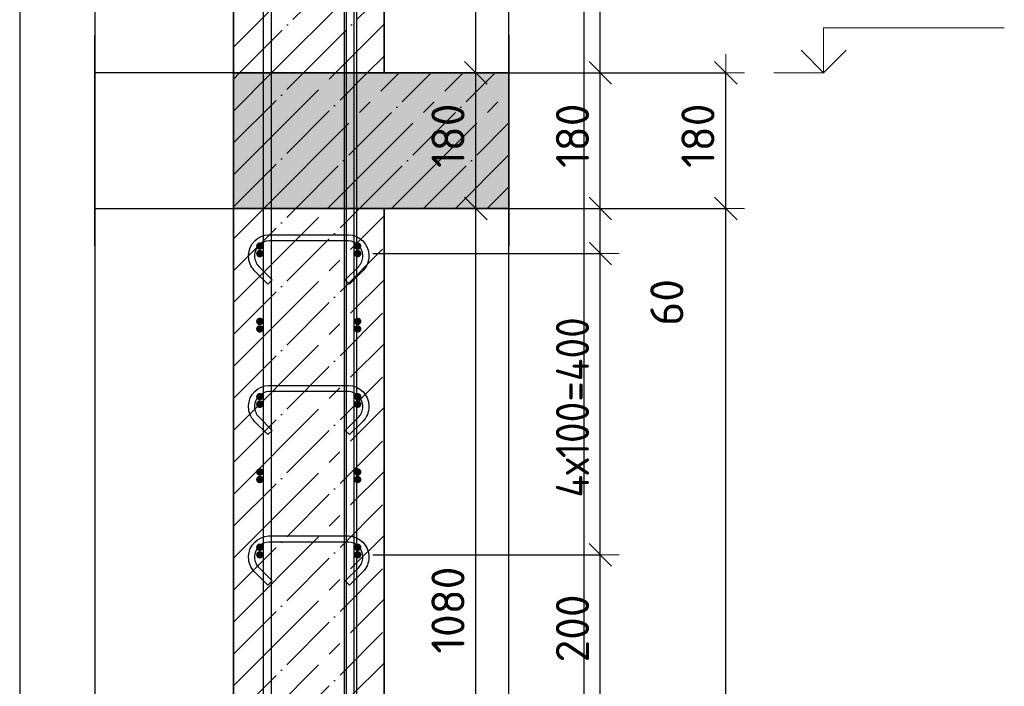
# Model space of a CAD drawing. Header units: millimetres. Extents: x 2792 to 69837, y -2757 to 29968.
# Tile 20 of 77: x 10061 to 11369, y 9278 to 10163. Entities that reach past the tile are written whole.
import ezdxf

# ---------------------------------------------------------------- set-up
doc = ezdxf.new("R2010")
doc.units = ezdxf.units.MM
doc.header["$PDMODE"] = 65
doc.linetypes.add('______11', pattern=[100, 80, -10, 0, -10])
doc.linetypes.add('______5', pattern=[220, 160, -20, 20, -20])
for name, color, linetype, lineweight in [('Standard', 7, 'Continuous', 25), ('Арм.стержн. Арматура края', 96, 'Continuous', 35), ('Арм.стержн. вертикальными 1', 22, 'Continuous', 35), ('Арм.стержн.горизонт. 1', 180, 'Continuous', 35), ('Высотная отметки_ общее', 7, 'Continuous', 13), ('Размерная линия_ общее', 7, 'Continuous', 13)]:
    doc.layers.add(name, color=color, linetype=linetype, lineweight=lineweight)
doc.layers.add('Арм.стержн. вертикальными 2', color=7, linetype='Continuous', lineweight=35, true_color=0x006e00)
doc.layers.add('Арм.стержн.Стяжки', color=7, linetype='Continuous', lineweight=35, true_color=0x501e0f)
doc.styles.add('ISOCPEUR', font='ISOCPEUR')
doc.dimstyles.new('DIMSTYLE_12', dxfattribs={"dimtxt": 44, "dimasz": 50, "dimexe": 0, "dimexo": 0, "dimgap": 22, "dimtad": 0, "dimdec": 0, "dimrnd": 5, "dimzin": 12, "dimdsep": 46, "dimtxsty": 'ISOCPEUR', "dimblk1": 'ALL_ML_STRICH', "dimblk2": 'ALL_ML_STRICH', "dimsah": 1, "dimcen": 0, "dimclrd": 7, "dimclre": 256, "dimclrt": 7, "dimadec": 0, "dimazin": 0, "dimtfac": 1, "dimtdec": 0, "dimtix": 1, "dimtmove": 2, "dimatfit": 3, "dimfxl": 0, "dimtvp": 1.2, "dimtzin": 0, "dimlwd": 0, "dimlwe": -3, "dimarcsym": 0})
doc.dimstyles.new('DIMSTYLE_3', dxfattribs={"dimtxt": 44, "dimasz": 50, "dimexe": 0, "dimexo": 0, "dimgap": 22, "dimtad": 2, "dimdec": 0, "dimrnd": 5, "dimzin": 12, "dimdsep": 46, "dimtxsty": 'ISOCPEUR', "dimblk1": 'ALL_ML_STRICH', "dimblk2": 'ALL_ML_STRICH', "dimsah": 1, "dimcen": 0, "dimclrd": 7, "dimclre": 256, "dimclrt": 7, "dimadec": 0, "dimazin": 0, "dimtfac": 1, "dimtdec": 0, "dimtix": 1, "dimtmove": 2, "dimatfit": 3, "dimfxl": 0, "dimtzin": 0, "dimlwd": 0, "dimlwe": -3, "dimarcsym": 0})

# ---------------------------------------------------------------- blocks, each defined once
blk = doc.blocks.new('ALL_ML_STRICH')
at = {"color": 0, "linetype": 'ByBlock', "lineweight": -2}
for p, q in [((-0.3, -0.3), (0.3, 0.3)), ((0, -0.5), (0, 0.5)), ((-1, 0), (0.5, 0))]:
    blk.add_line(p, q, dxfattribs=at)
blk = doc.blocks.new('*D79')
at = {"layer": 'DEFPOINTS', "color": 7, "linetype": 'Continuous', "lineweight": 13, "transparency": 33554687}
for p in [(10544.7, 9912.6), (10492.2, 8832.6), (10666.7, 8832.6)]:
    blk.add_point(p, dxfattribs=at)
at = {"layer": 'Размерная линия_ общее', "color": 253, "linetype": 'Continuous', "lineweight": -2, "true_color": 0xa0a0a0, "transparency": 33554687}
for p, q in [((10564.7, 9912.6), (10666.7, 9912.6)), ((10512.2, 8832.6), (10666.7, 8832.6))]:
    blk.add_line(p, q, dxfattribs=at)
at = {"layer": 'Размерная линия_ общее', "color": 7, "linetype": 'Continuous', "lineweight": -2, "transparency": 33554687}
blk.add_line((10666.7, 8832.6), (10666.7, 9912.6), dxfattribs=at)
at = {"layer": 'Размерная линия_ общее', "color": 7, "linetype": 'Continuous', "lineweight": 13, "transparency": 33554687, "xscale": 50, "yscale": 50, "zscale": 50}
for p, rotation in [((10666.7, 9912.6), 90), ((10666.7, 8832.6), 270)]:
    blk.add_blockref('ALL_ML_STRICH', p, dxfattribs=dict(at, rotation=rotation))
at = {"layer": 'Размерная линия_ общее', "color": 7, "linetype": 'Continuous', "lineweight": 13, "transparency": 33554687, "insert": (10629.7, 9379.2), "char_height": 44, "width": 176, "attachment_point": 5, "rotation": 90, "style": 'ISOCPEUR'}
blk.add_mtext('\\A1;{1080}', dxfattribs=at)
blk = doc.blocks.new('*D80')
at = {"layer": 'DEFPOINTS', "color": 7, "linetype": 'Continuous', "lineweight": 13, "transparency": 33554687}
for p in [(10544.7, 10092.6), (10544.7, 9912.6), (10666.7, 9912.6)]:
    blk.add_point(p, dxfattribs=at)
at = {"layer": 'Размерная линия_ общее', "color": 253, "linetype": 'Continuous', "lineweight": -2, "true_color": 0xa0a0a0, "transparency": 33554687}
for p, q in [((10564.7, 10092.6), (10666.7, 10092.6)), ((10564.7, 9912.6), (10666.7, 9912.6))]:
    blk.add_line(p, q, dxfattribs=at)
at = {"layer": 'Размерная линия_ общее', "color": 7, "linetype": 'Continuous', "lineweight": -2, "transparency": 33554687}
blk.add_line((10666.7, 9912.6), (10666.7, 10092.6), dxfattribs=at)
at = {"layer": 'Размерная линия_ общее', "color": 7, "linetype": 'Continuous', "lineweight": 13, "transparency": 33554687, "xscale": 50, "yscale": 50, "zscale": 50}
for p, rotation in [((10666.7, 10092.6), 90), ((10666.7, 9912.6), 270)]:
    blk.add_blockref('ALL_ML_STRICH', p, dxfattribs=dict(at, rotation=rotation))
at = {"layer": 'Размерная линия_ общее', "color": 7, "linetype": 'Continuous', "lineweight": 13, "transparency": 33554687, "insert": (10629.7, 10009.2), "char_height": 44, "width": 132, "attachment_point": 5, "rotation": 90, "style": 'ISOCPEUR'}
blk.add_mtext('\\A1;{180}', dxfattribs=at)
blk = doc.blocks.new('*D81')
at = {"layer": 'DEFPOINTS', "color": 7, "linetype": 'Continuous', "lineweight": 13, "transparency": 33554687}
for p in [(10508.2, 11172.6), (10544.7, 10092.6), (10666.7, 10092.6)]:
    blk.add_point(p, dxfattribs=at)
at = {"layer": 'Размерная линия_ общее', "color": 253, "linetype": 'Continuous', "lineweight": -2, "true_color": 0xa0a0a0, "transparency": 33554687}
for p, q in [((10528.2, 11172.6), (10666.7, 11172.6)), ((10564.7, 10092.6), (10666.7, 10092.6))]:
    blk.add_line(p, q, dxfattribs=at)
at = {"layer": 'Размерная линия_ общее', "color": 7, "linetype": 'Continuous', "lineweight": -2, "transparency": 33554687}
blk.add_line((10666.7, 10092.6), (10666.7, 11172.6), dxfattribs=at)
at = {"layer": 'Размерная линия_ общее', "color": 7, "linetype": 'Continuous', "lineweight": 13, "transparency": 33554687, "xscale": 50, "yscale": 50, "zscale": 50}
for p, rotation in [((10666.7, 11172.6), 90), ((10666.7, 10092.6), 270)]:
    blk.add_blockref('ALL_ML_STRICH', p, dxfattribs=dict(at, rotation=rotation))
at = {"layer": 'Размерная линия_ общее', "color": 7, "linetype": 'Continuous', "lineweight": 13, "transparency": 33554687, "insert": (10629.7, 10639.2), "char_height": 44, "width": 176, "attachment_point": 5, "rotation": 90, "style": 'ISOCPEUR'}
blk.add_mtext('\\A1;{1080}', dxfattribs=at)
blk = doc.blocks.new('COMPLEX_ELEVATIONDIM_3')
at = {"layer": 'Высотная отметки_ общее', "color": 7, "linetype": 'Continuous', "lineweight": 13, "transparency": 33554687}
for p, q in [((11128.8, 10092.6), (11128.8, 10152.6)), ((11128.8, 10152.6), (11368.8, 10152.6)), ((11128.8, 10092.6), (11098.8, 10122.6)), ((11128.8, 10092.6), (11158.8, 10122.6)), ((11128.8, 10092.6), (11128.8, 10092.6)), ((11128.8, 10092.6), (11128.8, 10092.6)), ((11128.8, 10092.6), (11128.8, 10092.6)), ((11128.8, 10092.6), (11128.8, 10092.6))]:
    blk.add_line(p, q, dxfattribs=at)
blk.add_lwpolyline([(11128.8, 10092.6), (11123.2, 10092.6), (11123.2, 10092.6), (11062.7, 10092.6)], dxfattribs=at)
blk = doc.blocks.new('*D91')
at = {"layer": 'DEFPOINTS', "color": 7, "linetype": 'Continuous', "lineweight": 13, "transparency": 33554687}
for p in [(10640.9, 9912.6), (10669.5, 6792.6), (10998.8, 6792.6)]:
    blk.add_point(p, dxfattribs=at)
at = {"layer": 'Размерная линия_ общее', "color": 253, "linetype": 'Continuous', "lineweight": -2, "true_color": 0xa0a0a0, "transparency": 33554687}
for p, q in [((10660.9, 9912.6), (10998.8, 9912.6)), ((10689.5, 6792.6), (10998.8, 6792.6))]:
    blk.add_line(p, q, dxfattribs=at)
at = {"layer": 'Размерная линия_ общее', "color": 7, "linetype": 'Continuous', "lineweight": -2, "transparency": 33554687}
blk.add_line((10998.8, 6792.6), (10998.8, 9912.6), dxfattribs=at)
at = {"layer": 'Размерная линия_ общее', "color": 7, "linetype": 'Continuous', "lineweight": 13, "transparency": 33554687, "xscale": 50, "yscale": 50, "zscale": 50}
for p, rotation in [((10998.8, 9912.6), 90), ((10998.8, 6792.6), 270)]:
    blk.add_blockref('ALL_ML_STRICH', p, dxfattribs=dict(at, rotation=rotation))
at = {"layer": 'Размерная линия_ общее', "color": 7, "linetype": 'Continuous', "lineweight": 13, "transparency": 33554687, "insert": (10961.8, 8359.2), "char_height": 44, "width": 176, "attachment_point": 5, "rotation": 90, "style": 'ISOCPEUR'}
blk.add_mtext('\\A1;{3120}', dxfattribs=at)
blk = doc.blocks.new('*D92')
at = {"layer": 'DEFPOINTS', "color": 7, "linetype": 'Continuous', "lineweight": 13, "transparency": 33554687}
for p in [(10645, 10092.6), (10640.9, 9912.6), (10998.8, 9912.6)]:
    blk.add_point(p, dxfattribs=at)
at = {"layer": 'Размерная линия_ общее', "color": 253, "linetype": 'Continuous', "lineweight": -2, "true_color": 0xa0a0a0, "transparency": 33554687}
for p, q in [((10665, 10092.6), (10998.8, 10092.6)), ((10660.9, 9912.6), (10998.8, 9912.6))]:
    blk.add_line(p, q, dxfattribs=at)
at = {"layer": 'Размерная линия_ общее', "color": 7, "linetype": 'Continuous', "lineweight": -2, "transparency": 33554687}
blk.add_line((10998.8, 9912.6), (10998.8, 10092.6), dxfattribs=at)
at = {"layer": 'Размерная линия_ общее', "color": 7, "linetype": 'Continuous', "lineweight": 13, "transparency": 33554687, "xscale": 50, "yscale": 50, "zscale": 50}
for p, rotation in [((10998.8, 10092.6), 90), ((10998.8, 9912.6), 270)]:
    blk.add_blockref('ALL_ML_STRICH', p, dxfattribs=dict(at, rotation=rotation))
at = {"layer": 'Размерная линия_ общее', "color": 7, "linetype": 'Continuous', "lineweight": 13, "transparency": 33554687, "insert": (10961.8, 10009.2), "char_height": 44, "width": 132, "attachment_point": 5, "rotation": 90, "style": 'ISOCPEUR'}
blk.add_mtext('\\A1;{180}', dxfattribs=at)
blk = doc.blocks.new('*D95')
at = {"layer": 'DEFPOINTS', "color": 7, "linetype": 'Continuous', "lineweight": 13, "transparency": 33554687}
for p in [(10509.7, 9452.6), (10509.7, 9252.6), (10832.1, 9252.6)]:
    blk.add_point(p, dxfattribs=at)
at = {"layer": 'Размерная линия_ общее', "color": 253, "linetype": 'Continuous', "lineweight": -2, "true_color": 0xa0a0a0, "transparency": 33554687}
for p, q in [((10529.7, 9452.6), (10832.1, 9452.6)), ((10529.7, 9252.6), (10832.1, 9252.6))]:
    blk.add_line(p, q, dxfattribs=at)
at = {"layer": 'Размерная линия_ общее', "color": 7, "linetype": 'Continuous', "lineweight": -2, "transparency": 33554687}
blk.add_line((10832.1, 9252.6), (10832.1, 9452.6), dxfattribs=at)
at = {"layer": 'Размерная линия_ общее', "color": 7, "linetype": 'Continuous', "lineweight": 13, "transparency": 33554687, "xscale": 50, "yscale": 50, "zscale": 50}
for p, rotation in [((10832.1, 9452.6), 90), ((10832.1, 9252.6), 270)]:
    blk.add_blockref('ALL_ML_STRICH', p, dxfattribs=dict(at, rotation=rotation))
at = {"layer": 'Размерная линия_ общее', "color": 7, "linetype": 'Continuous', "lineweight": 13, "transparency": 33554687, "insert": (10795.1, 9354.8), "char_height": 44, "width": 132, "attachment_point": 5, "rotation": 90, "style": 'ISOCPEUR'}
blk.add_mtext('\\A1;{200}', dxfattribs=at)
blk = doc.blocks.new('*D96')
at = {"layer": 'DEFPOINTS', "color": 7, "linetype": 'Continuous', "lineweight": 13, "transparency": 33554687}
for p in [(10509.7, 9852.6), (10509.7, 9452.6), (10832.1, 9452.6)]:
    blk.add_point(p, dxfattribs=at)
at = {"layer": 'Размерная линия_ общее', "color": 253, "linetype": 'Continuous', "lineweight": -2, "true_color": 0xa0a0a0, "transparency": 33554687}
for p, q in [((10529.7, 9852.6), (10832.1, 9852.6)), ((10529.7, 9452.6), (10832.1, 9452.6))]:
    blk.add_line(p, q, dxfattribs=at)
at = {"layer": 'Размерная линия_ общее', "color": 7, "linetype": 'Continuous', "lineweight": -2, "transparency": 33554687}
blk.add_line((10832.1, 9452.6), (10832.1, 9852.6), dxfattribs=at)
at = {"layer": 'Размерная линия_ общее', "color": 7, "linetype": 'Continuous', "lineweight": 13, "transparency": 33554687, "xscale": 50, "yscale": 50, "zscale": 50}
for p, rotation in [((10832.1, 9852.6), 90), ((10832.1, 9452.6), 270)]:
    blk.add_blockref('ALL_ML_STRICH', p, dxfattribs=dict(at, rotation=rotation))
at = {"layer": 'Размерная линия_ общее', "color": 7, "linetype": 'Continuous', "lineweight": 13, "transparency": 33554687, "insert": (10773.1, 9528.6), "char_height": 44, "width": 2.2, "attachment_point": 1, "rotation": 90, "line_spacing_factor": 0.60241, "style": 'ISOCPEUR'}
blk.add_mtext('\\W0.91;4х100=400', dxfattribs=at)
blk = doc.blocks.new('*D97')
at = {"layer": 'DEFPOINTS', "color": 7, "linetype": 'Continuous', "lineweight": 13, "transparency": 33554687}
for p in [(10544.7, 9912.6), (10509.7, 9852.6), (10832.1, 9852.6)]:
    blk.add_point(p, dxfattribs=at)
at = {"layer": 'Размерная линия_ общее', "color": 253, "linetype": 'Continuous', "lineweight": -2, "true_color": 0xa0a0a0, "transparency": 33554687}
for p, q in [((10564.7, 9912.6), (10832.1, 9912.6)), ((10529.7, 9852.6), (10832.1, 9852.6))]:
    blk.add_line(p, q, dxfattribs=at)
at = {"layer": 'Размерная линия_ общее', "color": 7, "linetype": 'Continuous', "lineweight": -2, "transparency": 33554687}
blk.add_line((10832.1, 9852.6), (10832.1, 9912.6), dxfattribs=at)
at = {"layer": 'Размерная линия_ общее', "color": 7, "linetype": 'Continuous', "lineweight": 13, "transparency": 33554687, "xscale": 50, "yscale": 50, "zscale": 50}
for p, rotation in [((10832.1, 9912.6), 90), ((10832.1, 9852.6), 270)]:
    blk.add_blockref('ALL_ML_STRICH', p, dxfattribs=dict(at, rotation=rotation))
at = {"layer": 'Размерная линия_ общее', "color": 7, "linetype": 'Continuous', "lineweight": 13, "transparency": 33554687, "insert": (10920.5, 9787.9), "char_height": 44, "width": 88, "attachment_point": 5, "rotation": 90, "style": 'ISOCPEUR'}
blk.add_mtext('\\A1;{60}', dxfattribs=at)
blk = doc.blocks.new('*D98')
at = {"layer": 'DEFPOINTS', "color": 7, "linetype": 'Continuous', "lineweight": 13, "transparency": 33554687}
for p in [(10544.7, 10092.6), (10544.7, 9912.6), (10832.1, 9912.6)]:
    blk.add_point(p, dxfattribs=at)
at = {"layer": 'Размерная линия_ общее', "color": 253, "linetype": 'Continuous', "lineweight": -2, "true_color": 0xa0a0a0, "transparency": 33554687}
for p, q in [((10564.7, 10092.6), (10832.1, 10092.6)), ((10564.7, 9912.6), (10832.1, 9912.6))]:
    blk.add_line(p, q, dxfattribs=at)
at = {"layer": 'Размерная линия_ общее', "color": 7, "linetype": 'Continuous', "lineweight": -2, "transparency": 33554687}
blk.add_line((10832.1, 9912.6), (10832.1, 10092.6), dxfattribs=at)
at = {"layer": 'Размерная линия_ общее', "color": 7, "linetype": 'Continuous', "lineweight": 13, "transparency": 33554687, "xscale": 50, "yscale": 50, "zscale": 50}
for p, rotation in [((10832.1, 10092.6), 90), ((10832.1, 9912.6), 270)]:
    blk.add_blockref('ALL_ML_STRICH', p, dxfattribs=dict(at, rotation=rotation))
at = {"layer": 'Размерная линия_ общее', "color": 7, "linetype": 'Continuous', "lineweight": 13, "transparency": 33554687, "insert": (10795.1, 10009.2), "char_height": 44, "width": 132, "attachment_point": 5, "rotation": 90, "style": 'ISOCPEUR'}
blk.add_mtext('\\A1;{180}', dxfattribs=at)
blk = doc.blocks.new('*D99')
at = {"layer": 'DEFPOINTS', "color": 7, "linetype": 'Continuous', "lineweight": 13, "transparency": 33554687}
for p in [(10504.7, 10922.6), (10544.7, 10092.6), (10832.1, 10092.6)]:
    blk.add_point(p, dxfattribs=at)
at = {"layer": 'Размерная линия_ общее', "color": 253, "linetype": 'Continuous', "lineweight": -2, "true_color": 0xa0a0a0, "transparency": 33554687}
for p, q in [((10524.7, 10922.6), (10832.1, 10922.6)), ((10564.7, 10092.6), (10832.1, 10092.6))]:
    blk.add_line(p, q, dxfattribs=at)
at = {"layer": 'Размерная линия_ общее', "color": 7, "linetype": 'Continuous', "lineweight": -2, "transparency": 33554687}
blk.add_line((10832.1, 10092.6), (10832.1, 10922.6), dxfattribs=at)
at = {"layer": 'Размерная линия_ общее', "color": 7, "linetype": 'Continuous', "lineweight": 13, "transparency": 33554687, "xscale": 50, "yscale": 50, "zscale": 50}
for p, rotation in [((10832.1, 10922.6), 90), ((10832.1, 10092.6), 270)]:
    blk.add_blockref('ALL_ML_STRICH', p, dxfattribs=dict(at, rotation=rotation))
at = {"layer": 'Размерная линия_ общее', "color": 7, "linetype": 'Continuous', "lineweight": 13, "transparency": 33554687, "insert": (10795.1, 10509.8), "char_height": 44, "width": 132, "attachment_point": 5, "rotation": 90, "style": 'ISOCPEUR'}
blk.add_mtext('\\A1;{830}', dxfattribs=at)

msp = doc.modelspace()

# ---------------------------------------------------------------- hatches: boundary and pattern name
at = {"layer": 'Standard', "linetype": 'Continuous', "lineweight": -3, "transparency": 33554687}
msp.add_hatch(color=7, dxfattribs=at).paths.add_polyline_path([(10344.7, 10092.6), (10344.7, 9912.6), (10710.7, 9912.6), (10710.7, 10092.6)])
at = {"layer": 'Арм.стержн. Арматура края', "linetype": 'Continuous', "lineweight": 50, "transparency": 33554687}
for points in [[(10384.7, 9862.6), (10384.3, 9864.5), (10383.2, 9866.1), (10381.6, 9867.2), (10379.7, 9867.6), (10377.8, 9867.2), (10376.1, 9866.1), (10375.1, 9864.5), (10374.7, 9862.6), (10375.1, 9860.7), (10376.1, 9859.1), (10377.8, 9858), (10379.7, 9857.6), (10381.6, 9858), (10383.2, 9859.1), (10384.3, 9860.7)], [(10514.7, 9862.6), (10514.3, 9864.5), (10513.2, 9866.1), (10511.6, 9867.2), (10509.7, 9867.6), (10507.8, 9867.2), (10506.1, 9866.1), (10505.1, 9864.5), (10504.7, 9862.6), (10505.1, 9860.7), (10506.1, 9859.1), (10507.8, 9858), (10509.7, 9857.6), (10511.6, 9858), (10513.2, 9859.1), (10514.3, 9860.7)], [(10384.7, 9762.6), (10384.3, 9764.5), (10383.2, 9766.1), (10381.6, 9767.2), (10379.7, 9767.6), (10377.8, 9767.2), (10376.1, 9766.1), (10375.1, 9764.5), (10374.7, 9762.6), (10375.1, 9760.7), (10376.1, 9759.1), (10377.8, 9758), (10379.7, 9757.6), (10381.6, 9758), (10383.2, 9759.1), (10384.3, 9760.7)], [(10514.7, 9762.6), (10514.3, 9764.5), (10513.2, 9766.1), (10511.6, 9767.2), (10509.7, 9767.6), (10507.8, 9767.2), (10506.1, 9766.1), (10505.1, 9764.5), (10504.7, 9762.6), (10505.1, 9760.7), (10506.1, 9759.1), (10507.8, 9758), (10509.7, 9757.6), (10511.6, 9758), (10513.2, 9759.1), (10514.3, 9760.7)], [(10384.7, 9662.6), (10384.3, 9664.5), (10383.2, 9666.1), (10381.6, 9667.2), (10379.7, 9667.6), (10377.8, 9667.2), (10376.1, 9666.1), (10375.1, 9664.5), (10374.7, 9662.6), (10375.1, 9660.7), (10376.1, 9659.1), (10377.8, 9658), (10379.7, 9657.6), (10381.6, 9658), (10383.2, 9659.1), (10384.3, 9660.7)], [(10514.7, 9662.6), (10514.3, 9664.5), (10513.2, 9666.1), (10511.6, 9667.2), (10509.7, 9667.6), (10507.8, 9667.2), (10506.1, 9666.1), (10505.1, 9664.5), (10504.7, 9662.6), (10505.1, 9660.7), (10506.1, 9659.1), (10507.8, 9658), (10509.7, 9657.6), (10511.6, 9658), (10513.2, 9659.1), (10514.3, 9660.7)], [(10384.7, 9562.6), (10384.3, 9564.5), (10383.2, 9566.1), (10381.6, 9567.2), (10379.7, 9567.6), (10377.8, 9567.2), (10376.1, 9566.1), (10375.1, 9564.5), (10374.7, 9562.6), (10375.1, 9560.7), (10376.1, 9559.1), (10377.8, 9558), (10379.7, 9557.6), (10381.6, 9558), (10383.2, 9559.1), (10384.3, 9560.7)], [(10514.7, 9562.6), (10514.3, 9564.5), (10513.2, 9566.1), (10511.6, 9567.2), (10509.7, 9567.6), (10507.8, 9567.2), (10506.1, 9566.1), (10505.1, 9564.5), (10504.7, 9562.6), (10505.1, 9560.7), (10506.1, 9559.1), (10507.8, 9558), (10509.7, 9557.6), (10511.6, 9558), (10513.2, 9559.1), (10514.3, 9560.7)], [(10384.7, 9462.6), (10384.3, 9464.5), (10383.2, 9466.1), (10381.6, 9467.2), (10379.7, 9467.6), (10377.8, 9467.2), (10376.1, 9466.1), (10375.1, 9464.5), (10374.7, 9462.6), (10375.1, 9460.7), (10376.1, 9459.1), (10377.8, 9458), (10379.7, 9457.6), (10381.6, 9458), (10383.2, 9459.1), (10384.3, 9460.7)], [(10514.7, 9462.6), (10514.3, 9464.5), (10513.2, 9466.1), (10511.6, 9467.2), (10509.7, 9467.6), (10507.8, 9467.2), (10506.1, 9466.1), (10505.1, 9464.5), (10504.7, 9462.6), (10505.1, 9460.7), (10506.1, 9459.1), (10507.8, 9458), (10509.7, 9457.6), (10511.6, 9458), (10513.2, 9459.1), (10514.3, 9460.7)]]:
    msp.add_hatch(color=4, dxfattribs=at).paths.add_polyline_path(points)
at = {"layer": 'Арм.стержн.горизонт. 1', "linetype": 'Continuous', "lineweight": 50, "transparency": 33554687}
for points in [[(10384.7, 9852.6), (10384.3, 9854.5), (10383.2, 9856.1), (10381.6, 9857.2), (10379.7, 9857.6), (10377.8, 9857.2), (10376.1, 9856.1), (10375.1, 9854.5), (10374.7, 9852.6), (10375.1, 9850.7), (10376.1, 9849.1), (10377.8, 9848), (10379.7, 9847.6), (10381.6, 9848), (10383.2, 9849.1), (10384.3, 9850.7)], [(10514.7, 9852.6), (10514.3, 9854.5), (10513.2, 9856.1), (10511.6, 9857.2), (10509.7, 9857.6), (10507.8, 9857.2), (10506.1, 9856.1), (10505.1, 9854.5), (10504.7, 9852.6), (10505.1, 9850.7), (10506.1, 9849.1), (10507.8, 9848), (10509.7, 9847.6), (10511.6, 9848), (10513.2, 9849.1), (10514.3, 9850.7)], [(10384.7, 9752.6), (10384.3, 9754.5), (10383.2, 9756.1), (10381.6, 9757.2), (10379.7, 9757.6), (10377.8, 9757.2), (10376.1, 9756.1), (10375.1, 9754.5), (10374.7, 9752.6), (10375.1, 9750.7), (10376.1, 9749.1), (10377.8, 9748), (10379.7, 9747.6), (10381.6, 9748), (10383.2, 9749.1), (10384.3, 9750.7)], [(10514.7, 9752.6), (10514.3, 9754.5), (10513.2, 9756.1), (10511.6, 9757.2), (10509.7, 9757.6), (10507.8, 9757.2), (10506.1, 9756.1), (10505.1, 9754.5), (10504.7, 9752.6), (10505.1, 9750.7), (10506.1, 9749.1), (10507.8, 9748), (10509.7, 9747.6), (10511.6, 9748), (10513.2, 9749.1), (10514.3, 9750.7)], [(10384.7, 9652.6), (10384.3, 9654.5), (10383.2, 9656.1), (10381.6, 9657.2), (10379.7, 9657.6), (10377.8, 9657.2), (10376.1, 9656.1), (10375.1, 9654.5), (10374.7, 9652.6), (10375.1, 9650.7), (10376.1, 9649.1), (10377.8, 9648), (10379.7, 9647.6), (10381.6, 9648), (10383.2, 9649.1), (10384.3, 9650.7)], [(10514.7, 9652.6), (10514.3, 9654.5), (10513.2, 9656.1), (10511.6, 9657.2), (10509.7, 9657.6), (10507.8, 9657.2), (10506.1, 9656.1), (10505.1, 9654.5), (10504.7, 9652.6), (10505.1, 9650.7), (10506.1, 9649.1), (10507.8, 9648), (10509.7, 9647.6), (10511.6, 9648), (10513.2, 9649.1), (10514.3, 9650.7)], [(10384.7, 9552.6), (10384.3, 9554.5), (10383.2, 9556.1), (10381.6, 9557.2), (10379.7, 9557.6), (10377.8, 9557.2), (10376.1, 9556.1), (10375.1, 9554.5), (10374.7, 9552.6), (10375.1, 9550.7), (10376.1, 9549.1), (10377.8, 9548), (10379.7, 9547.6), (10381.6, 9548), (10383.2, 9549.1), (10384.3, 9550.7)], [(10514.7, 9552.6), (10514.3, 9554.5), (10513.2, 9556.1), (10511.6, 9557.2), (10509.7, 9557.6), (10507.8, 9557.2), (10506.1, 9556.1), (10505.1, 9554.5), (10504.7, 9552.6), (10505.1, 9550.7), (10506.1, 9549.1), (10507.8, 9548), (10509.7, 9547.6), (10511.6, 9548), (10513.2, 9549.1), (10514.3, 9550.7)], [(10384.7, 9452.6), (10384.3, 9454.5), (10383.2, 9456.1), (10381.6, 9457.2), (10379.7, 9457.6), (10377.8, 9457.2), (10376.1, 9456.1), (10375.1, 9454.5), (10374.7, 9452.6), (10375.1, 9450.7), (10376.1, 9449.1), (10377.8, 9448), (10379.7, 9447.6), (10381.6, 9448), (10383.2, 9449.1), (10384.3, 9450.7)], [(10514.7, 9452.6), (10514.3, 9454.5), (10513.2, 9456.1), (10511.6, 9457.2), (10509.7, 9457.6), (10507.8, 9457.2), (10506.1, 9456.1), (10505.1, 9454.5), (10504.7, 9452.6), (10505.1, 9450.7), (10506.1, 9449.1), (10507.8, 9448), (10509.7, 9447.6), (10511.6, 9448), (10513.2, 9449.1), (10514.3, 9450.7)]]:
    msp.add_hatch(color=4, dxfattribs=at).paths.add_polyline_path(points)

# ---------------------------------------------------------------- linework, layer by layer
at = {"color": 52, "linetype": 'Continuous', "lineweight": -3, "transparency": 33554687}
for p, q in [((10160.7, 11205.9), (10160.7, 6462.4)), ((10160.7, 11205.9), (10160.7, 6462.4)), ((10710.7, 6462.4), (10710.7, 11205.9)), ((10710.7, 6462.4), (10710.7, 11205.9))]:
    msp.add_line(p, q, dxfattribs=at)
at = {"color": 7, "linetype": 'Continuous', "lineweight": 35, "transparency": 33554687}
for p, q in [((10344.7, 11205.9), (10344.7, 10092.6)), ((10544.7, 10092.6), (10544.7, 11205.9))]:
    msp.add_line(p, q, dxfattribs=at)
at = {"color": 253, "linetype": '______5', "lineweight": -3, "true_color": 0xababab, "transparency": 33554687}
for p, q in [((10344.7, 10126.9), (10544.7, 10326.9)), ((10395.2, 10092.6), (10544.7, 10242)), ((10480.1, 10092.6), (10544.7, 10157.2))]:
    msp.add_line(p, q, dxfattribs=at)
at = {"color": 253, "linetype": '______11', "lineweight": -3, "true_color": 0xababab, "transparency": 33554687}
for p, q in [((10352.8, 10092.6), (10544.7, 10284.5)), ((10437.7, 10092.6), (10544.7, 10199.6)), ((10522.5, 10092.6), (10544.7, 10114.8))]:
    msp.add_line(p, q, dxfattribs=at)
at = {"color": 7, "linetype": 'Continuous', "lineweight": 25, "transparency": 33554687}
msp.add_line((10344.7, 10092.6), (10544.7, 10092.6), dxfattribs=at)
at = {"layer": 'Standard', "color": 7, "linetype": 'Continuous', "lineweight": 25, "transparency": 33554687}
for p, q in [((10160.7, 9862.6), (10160.7, 10142.6)), ((10710.7, 10142.6), (10710.7, 9862.6)), ((10344.7, 10092.6), (10160.7, 10092.6)), ((10544.7, 10092.6), (10344.7, 10092.6)), ((10160.7, 9912.6), (10344.7, 9912.6)), ((10544.7, 9912.6), (10344.7, 9912.6)), ((10344.7, 9912.6), (10544.7, 9912.6))]:
    msp.add_line(p, q, dxfattribs=at)
at = {"layer": 'Standard', "color": 253, "linetype": '______11', "lineweight": -3, "true_color": 0xababab, "transparency": 33554687}
for p, q in [((10344.7, 10084.5), (10352.8, 10092.6)), ((10344.7, 9999.6), (10437.7, 10092.6)), ((10344.7, 9914.8), (10522.5, 10092.6)), ((10427.4, 9912.6), (10607.4, 10092.6)), ((10512.2, 9912.6), (10692.2, 10092.6)), ((10597.1, 9912.6), (10710.7, 10026.2)), ((10681.9, 9912.6), (10710.7, 9941.3)), ((10344.7, 9745.1), (10512.2, 9912.6)), ((10344.7, 9829.9), (10427.4, 9912.6)), ((10344.7, 9660.2), (10544.7, 9860.2)), ((10344.7, 9575.4), (10544.7, 9775.4)), ((10344.7, 9490.5), (10544.7, 9690.5)), ((10344.7, 9405.6), (10544.7, 9605.6)), ((10344.7, 9320.8), (10544.7, 9520.8)), ((10344.7, 9235.9), (10544.7, 9435.9)), ((10344.7, 9151.1), (10544.7, 9351.1))]:
    msp.add_line(p, q, dxfattribs=at)
at = {"layer": 'Standard', "color": 253, "linetype": '______5', "lineweight": -3, "true_color": 0xababab, "transparency": 33554687}
for p, q in [((10344.7, 10042), (10395.2, 10092.6)), ((10344.7, 9957.2), (10480.1, 10092.6)), ((10385, 9912.6), (10565, 10092.6)), ((10469.8, 9912.6), (10649.8, 10092.6)), ((10554.7, 9912.6), (10710.7, 10068.6)), ((10639.5, 9912.6), (10710.7, 9983.8)), ((10344.7, 9787.5), (10469.8, 9912.6)), ((10344.7, 9872.3), (10385, 9912.6)), ((10344.7, 9702.6), (10544.7, 9902.6)), ((10344.7, 9617.8), (10544.7, 9817.8)), ((10344.7, 9532.9), (10544.7, 9732.9)), ((10344.7, 9448.1), (10544.7, 9648.1)), ((10344.7, 9363.2), (10544.7, 9563.2)), ((10344.7, 9278.4), (10544.7, 9478.4)), ((10344.7, 9193.5), (10544.7, 9393.5)), ((10344.7, 9108.7), (10544.7, 9308.7))]:
    msp.add_line(p, q, dxfattribs=at)
at = {"layer": 'Standard', "color": 7, "linetype": 'Continuous', "lineweight": 35, "transparency": 33554687}
for p, q in [((10344.7, 10092.6), (10344.7, 9912.6)), ((10710.7, 10092.6), (10544.7, 10092.6)), ((10344.7, 9912.6), (10344.7, 6792.6)), ((10544.7, 6792.6), (10544.7, 9912.6)), ((10544.7, 9912.6), (10710.7, 9912.6))]:
    msp.add_line(p, q, dxfattribs=at)
at = {"layer": 'Standard', "color": 7, "linetype": 'Continuous', "lineweight": 25, "transparency": 33554687}
msp.add_lwpolyline([(10060.7, 6362.4), (10810.7, 6362.4), (10810.7, 11305.9), (10060.7, 11305.9), (10060.7, 6362.4)], dxfattribs=at)
at = {"layer": 'Арм.стержн. вертикальными 1', "color": 4, "linetype": 'Continuous', "lineweight": 25, "transparency": 33554687}
for points in [[(10384.7, 6792.6), (10384.7, 10922.6), (10394.7, 10922.6), (10394.7, 6792.6), (10384.7, 6792.6)], [(10384.7, 6792.6), (10384.7, 10922.6), (10394.7, 10922.6), (10394.7, 6792.6), (10384.7, 6792.6)], [(10494.7, 6792.6), (10494.7, 10922.6), (10504.7, 10922.6), (10504.7, 6792.6), (10494.7, 6792.6)], [(10494.7, 6792.6), (10494.7, 10922.6), (10504.7, 10922.6), (10504.7, 6792.6), (10494.7, 6792.6)]]:
    msp.add_lwpolyline(points, dxfattribs=at)
at = {"layer": 'Арм.стержн. вертикальными 2', "color": 7, "linetype": 'Continuous', "lineweight": 25, "transparency": 33554687}
msp.add_lwpolyline([(10508.2, 11172.6), (10508.2, 8832.6), (10492.2, 8832.6), (10492.2, 11172.6), (10508.2, 11172.6)], dxfattribs=at)
at = {"layer": 'Арм.стержн.горизонт. 1', "color": 52, "linetype": 'Continuous', "lineweight": 25, "transparency": 33554687}
for p, q in [((10344.7, 9912.6), (10344.7, 9912.6)), ((10544.7, 9912.6), (10544.7, 9912.6))]:
    msp.add_line(p, q, dxfattribs=at)
at = {"layer": 'Арм.стержн.Стяжки', "color": 40, "linetype": 'Continuous', "lineweight": 25, "transparency": 33554687}
for points in [[(10493.2, 9817.9), (10511.1, 9835.7), (10512.3, 9837.2), (10513.4, 9838.7), (10514.4, 9840.3), (10515.2, 9842), (10515.8, 9843.7), (10516.2, 9845.5), (10516.5, 9847.4), (10516.7, 9849.2), (10516.7, 9850.4), (10516.2, 9854), (10515, 9857.7), (10513.1, 9861), (10510.8, 9863.7), (10508.1, 9866), (10504.7, 9867.9), (10501.1, 9869.1), (10497.4, 9869.6), (10391.9, 9869.6), (10388.3, 9869.1), (10384.6, 9867.9), (10381.3, 9866), (10378.5, 9863.7), (10376.3, 9861), (10374.4, 9857.7), (10373.2, 9854), (10372.7, 9850.4), (10372.7, 9849.2), (10372.8, 9847.4), (10373.1, 9845.5), (10373.6, 9843.7), (10374.2, 9842), (10375, 9840.3), (10375.9, 9838.7), (10377, 9837.2), (10378.3, 9835.7), (10396.1, 9817.9), (10390.5, 9812.2), (10372.4, 9830.3), (10370.8, 9832.2), (10369.2, 9834.3), (10367.9, 9836.6), (10366.8, 9838.9), (10365.9, 9841.3), (10365.3, 9843.9), (10364.9, 9846.4), (10364.7, 9848.9), (10364.7, 9850.9), (10365.4, 9855.8), (10367, 9860.9), (10369.7, 9865.6), (10372.9, 9869.4), (10376.7, 9872.6), (10381.4, 9875.3), (10386.5, 9876.9), (10391.4, 9877.6), (10498, 9877.6), (10502.9, 9876.9), (10508, 9875.3), (10512.6, 9872.6), (10516.5, 9869.4), (10519.7, 9865.6), (10522.3, 9860.9), (10524, 9855.8), (10524.7, 9850.9), (10524.7, 9848.9), (10524.5, 9846.4), (10524.1, 9843.9), (10523.4, 9841.3), (10522.6, 9838.9), (10521.5, 9836.6), (10520.1, 9834.3), (10518.6, 9832.2), (10516.9, 9830.3), (10498.9, 9812.2), (10493.2, 9817.9)], [(10493.2, 9617.9), (10511.1, 9635.7), (10512.3, 9637.2), (10513.4, 9638.7), (10514.4, 9640.3), (10515.2, 9642), (10515.8, 9643.7), (10516.2, 9645.5), (10516.5, 9647.4), (10516.7, 9649.2), (10516.7, 9650.4), (10516.2, 9654), (10515, 9657.7), (10513.1, 9661), (10510.8, 9663.7), (10508.1, 9666), (10504.7, 9667.9), (10501.1, 9669.1), (10497.4, 9669.6), (10391.9, 9669.6), (10388.3, 9669.1), (10384.6, 9667.9), (10381.3, 9666), (10378.5, 9663.7), (10376.3, 9661), (10374.4, 9657.7), (10373.2, 9654), (10372.7, 9650.4), (10372.7, 9649.2), (10372.8, 9647.4), (10373.1, 9645.5), (10373.6, 9643.7), (10374.2, 9642), (10375, 9640.3), (10375.9, 9638.7), (10377, 9637.2), (10378.3, 9635.7), (10396.1, 9617.9), (10390.5, 9612.2), (10372.4, 9630.3), (10370.8, 9632.2), (10369.2, 9634.3), (10367.9, 9636.6), (10366.8, 9638.9), (10365.9, 9641.3), (10365.3, 9643.9), (10364.9, 9646.4), (10364.7, 9648.9), (10364.7, 9650.9), (10365.4, 9655.8), (10367, 9660.9), (10369.7, 9665.6), (10372.9, 9669.4), (10376.7, 9672.6), (10381.4, 9675.3), (10386.5, 9676.9), (10391.4, 9677.6), (10498, 9677.6), (10502.9, 9676.9), (10508, 9675.3), (10512.6, 9672.6), (10516.5, 9669.4), (10519.7, 9665.6), (10522.3, 9660.9), (10524, 9655.8), (10524.7, 9650.9), (10524.7, 9648.9), (10524.5, 9646.4), (10524.1, 9643.9), (10523.4, 9641.3), (10522.6, 9638.9), (10521.5, 9636.6), (10520.1, 9634.3), (10518.6, 9632.2), (10516.9, 9630.3), (10498.9, 9612.2), (10493.2, 9617.9)], [(10493.2, 9417.9), (10511.1, 9435.7), (10512.3, 9437.2), (10513.4, 9438.7), (10514.4, 9440.3), (10515.2, 9442), (10515.8, 9443.7), (10516.2, 9445.5), (10516.5, 9447.4), (10516.7, 9449.2), (10516.7, 9450.4), (10516.2, 9454), (10515, 9457.7), (10513.1, 9461), (10510.8, 9463.7), (10508.1, 9466), (10504.7, 9467.9), (10501.1, 9469.1), (10497.4, 9469.6), (10391.9, 9469.6), (10388.3, 9469.1), (10384.6, 9467.9), (10381.3, 9466), (10378.5, 9463.7), (10376.3, 9461), (10374.4, 9457.7), (10373.2, 9454), (10372.7, 9450.4), (10372.7, 9449.2), (10372.8, 9447.4), (10373.1, 9445.5), (10373.6, 9443.7), (10374.2, 9442), (10375, 9440.3), (10375.9, 9438.7), (10377, 9437.2), (10378.3, 9435.7), (10396.1, 9417.9), (10390.5, 9412.2), (10372.4, 9430.3), (10370.8, 9432.2), (10369.2, 9434.3), (10367.9, 9436.6), (10366.8, 9438.9), (10365.9, 9441.3), (10365.3, 9443.9), (10364.9, 9446.4), (10364.7, 9448.9), (10364.7, 9450.9), (10365.4, 9455.8), (10367, 9460.9), (10369.7, 9465.6), (10372.9, 9469.4), (10376.7, 9472.6), (10381.4, 9475.3), (10386.5, 9476.9), (10391.4, 9477.6), (10498, 9477.6), (10502.9, 9476.9), (10508, 9475.3), (10512.6, 9472.6), (10516.5, 9469.4), (10519.7, 9465.6), (10522.3, 9460.9), (10524, 9455.8), (10524.7, 9450.9), (10524.7, 9448.9), (10524.5, 9446.4), (10524.1, 9443.9), (10523.4, 9441.3), (10522.6, 9438.9), (10521.5, 9436.6), (10520.1, 9434.3), (10518.6, 9432.2), (10516.9, 9430.3), (10498.9, 9412.2), (10493.2, 9417.9)]]:
    msp.add_lwpolyline(points, dxfattribs=at)

# ---------------------------------------------------------------- block references
at = {"layer": 'Высотная отметки_ общее', "color": 7, "linetype": 'Continuous', "lineweight": 13, "transparency": 33554687}
msp.add_blockref('COMPLEX_ELEVATIONDIM_3', (0, 0), dxfattribs=at)

# ---------------------------------------------------------------- dimensions: what is measured, and where the dimension line sits
at = {"layer": 'Размерная линия_ общее', "color": 7, "linetype": 'Continuous', "lineweight": 13, "transparency": 33554687}
for base, p1, p2, dimstyle, picture, middle in [((10666.7, 11172.6), (10564.7, 10092.6), (10528.2, 11172.6), 'DIMSTYLE_3', '*D81', (10629.7, 10639.2)), ((10832.1, 10922.6), (10564.7, 10092.6), (10524.7, 10922.6), 'DIMSTYLE_3', '*D99', (10795.1, 10509.8)), ((10666.7, 10092.6), (10564.7, 9912.6), (10564.7, 10092.6), 'DIMSTYLE_3', '*D80', (10629.7, 10009.2)), ((10832.1, 10092.6), (10564.7, 9912.6), (10564.7, 10092.6), 'DIMSTYLE_3', '*D98', (10795.1, 10009.2)), ((10998.8, 10092.6), (10660.9, 9912.6), (10665, 10092.6), 'DIMSTYLE_3', '*D92', (10961.8, 10009.2)), ((10666.7, 9912.6), (10512.2, 8832.6), (10564.7, 9912.6), 'DIMSTYLE_3', '*D79', (10629.7, 9379.2)), ((10832.1, 9912.6), (10529.7, 9852.6), (10564.7, 9912.6), 'DIMSTYLE_12', '*D97', (10920.5, 9787.9)), ((10998.8, 9912.6), (10689.5, 6792.6), (10660.9, 9912.6), 'DIMSTYLE_3', '*D91', (10961.8, 8359.2)), ((10832.1, 9452.6), (10529.7, 9252.6), (10529.7, 9452.6), 'DIMSTYLE_3', '*D95', (10795.1, 9354.8))]:
    dim = msp.add_linear_dim(base=base, p1=p1, p2=p2, angle=90, dimstyle=dimstyle, override={"dimpost": '<>', "dimclrd": 7, "dimclre": 253, "dimclrt": 7, "dimlwd": 0, "dimlwe": 65533}, dxfattribs=at)
    dim.commit()
    dim.dimension.update_dxf_attribs({"geometry": picture, "text_midpoint": middle, "dimtype": 160})
dim = msp.add_linear_dim(base=(10832.1, 9852.6), p1=(10529.7, 9452.6), p2=(10529.7, 9852.6), angle=90, text='\\W0.91;4х100=400', dimstyle='DIMSTYLE_3', override={"dimpost": '<>', "dimclrd": 7, "dimclre": 253, "dimclrt": 7, "dimlwd": 0, "dimlwe": 65533}, dxfattribs=at)
dim.commit()
dim.dimension.update_dxf_attribs({"geometry": '*D96', "text_midpoint": (10810.1, 9652.6), "dimtype": 160})

doc.saveas('drawing.dxf')
